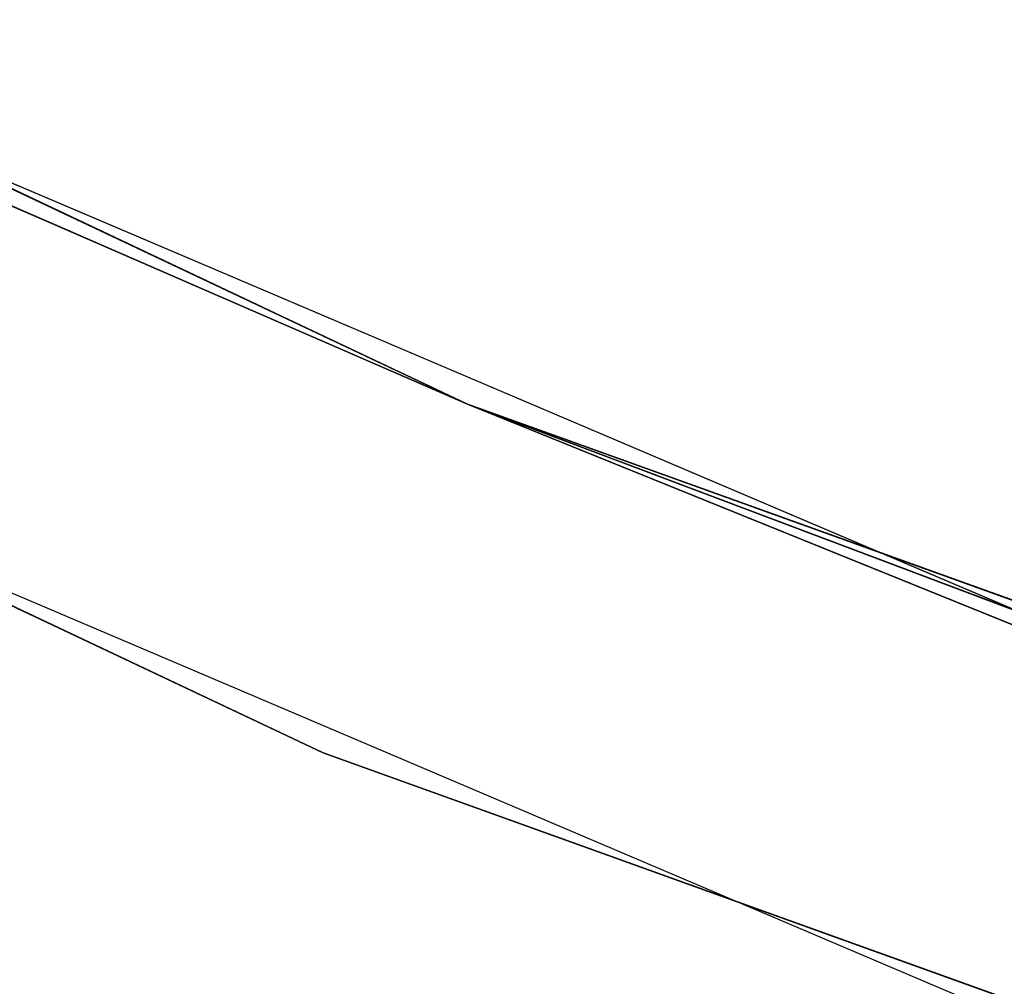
# Model space of a CAD drawing. Extents: x -775 to 775, y -775 to 775.
# Tile 105 of 256: x -287.78 to -279.96, y -691.12 to -683.43. Entities that reach past the tile are written whole.
import ezdxf

# ---------------------------------------------------------------- set-up
doc = ezdxf.new("R2010")
doc.units = 0
doc.layers.get('0').update_dxf_attribs({"color": 13, "linetype": 'CONTINUOUS'})

# ---------------------------------------------------------------- blocks, each defined once
blk = doc.blocks.new('OBJ_000001')
for p, q in [((-349.7893323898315, -655.5165287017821), (-284.2212657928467, -686.4879425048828)), ((-284.2212657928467, -686.4879425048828, 2.999988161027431), (-349.7893323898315, -655.5165287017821, 2.999988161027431)), ((-284.2212657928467, -686.4879425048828, 18.22198307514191), (-349.7893323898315, -655.5165287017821, 18.22198307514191)), ((-284.2212657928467, -686.4879425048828, 38.99984211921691), (-349.7893323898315, -655.5165287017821, 38.99984211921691)), ((-351.2016735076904, -658.1632179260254), (-285.3688701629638, -689.2597209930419)), ((-351.2016735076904, -658.1632179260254, 38.99984211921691), (-285.3688701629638, -689.2597209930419, 38.99984211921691)), ((-285.3688701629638, -689.2597209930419, 2.999988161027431), (-351.2016735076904, -658.1632179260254, 2.999988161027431)), ((-308.3712936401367, -675.9880989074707), (-284.2212657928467, -686.4879425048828, 18.22198307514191)), ((-308.3712936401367, -675.9880989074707), (-273.8606578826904, -690.68385887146)), ((-284.2212657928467, -686.4879425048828), (-218.7701736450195, -710.0456615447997)), ((-284.2212657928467, -686.4879425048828, 2.999988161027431), (-284.2212657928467, -686.4879425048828)), ((-218.7701736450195, -710.0456615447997, 2.999988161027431), (-284.2212657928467, -686.4879425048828, 2.999988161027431)), ((-273.8606578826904, -690.68385887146), (-284.2212657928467, -686.4879425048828, 18.22198307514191)), ((-240.031424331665, -703.1467124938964), (-284.2212657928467, -686.4879425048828, 18.22198307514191)), ((-218.7701736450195, -710.0456615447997, 18.22198307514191), (-284.2212657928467, -686.4879425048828, 18.22198307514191)), ((-284.2212657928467, -686.4879425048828, 18.22198307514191), (-284.2212657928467, -686.4879425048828, 38.99984211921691)), ((-218.7701736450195, -710.0456615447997, 38.99984211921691), (-284.2212657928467, -686.4879425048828, 38.99984211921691)), ((-285.3688701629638, -689.2597209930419), (-219.6535015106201, -712.912589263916)), ((-285.3688701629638, -689.2597209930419, 38.99984211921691), (-219.6535015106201, -712.912589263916, 38.99984211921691)), ((-285.3688701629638, -689.2597209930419, 38.99984211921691), (-285.3688701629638, -689.2597209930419, 2.999988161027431)), ((-219.6535015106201, -712.912589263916, 2.999988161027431), (-285.3688701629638, -689.2597209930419, 2.999988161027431))]:
    blk.add_line(p, q)
at = {"color": 7}
mesh = blk.add_polyface(dxfattribs=at)
corners = [(-284.2212657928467, -686.4879425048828, 2.999988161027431), (-349.7893323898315, -655.5165287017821), (-284.2212657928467, -686.4879425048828), (-349.7893323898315, -655.5165287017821, 2.999988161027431)]
mesh.append_faces([[corners[k] for k in face] for face in [(0, 1, 2), (1, 0, 3)]], dxfattribs={"vtx0": -1, "color": 7})
mesh = blk.add_polyface(dxfattribs=at)
corners = [(-349.7893323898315, -655.5165287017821, 18.22198307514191), (-308.3712936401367, -675.9880989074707), (-284.2212657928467, -686.4879425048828, 18.22198307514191)]
mesh.append_faces([[corners[k] for k in face] for face in [(0, 1, 2)]], dxfattribs={"color": 7})
mesh = blk.add_polyface(dxfattribs=at)
corners = [(-284.2212657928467, -686.4879425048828, 38.99984211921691), (-349.7893323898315, -655.5165287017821, 18.22198307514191), (-284.2212657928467, -686.4879425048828, 18.22198307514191), (-349.7893323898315, -655.5165287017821, 38.99984211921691)]
mesh.append_faces([[corners[k] for k in face] for face in [(0, 1, 2), (1, 0, 3)]], dxfattribs={"vtx0": -1, "color": 7})
mesh = blk.add_polyface(dxfattribs=at)
corners = [(-351.2016735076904, -658.1632179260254, 38.99984211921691), (-285.3688701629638, -689.2597209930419, 2.999988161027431), (-351.2016735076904, -658.1632179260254, 2.999988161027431), (-285.3688701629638, -689.2597209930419, 38.99984211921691)]
mesh.append_faces([[corners[k] for k in face] for face in [(0, 1, 2), (1, 0, 3)]], dxfattribs={"vtx0": -1, "color": 7})
mesh = blk.add_polyface(dxfattribs=at)
corners = [(-284.2212657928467, -686.4879425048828, 18.22198307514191), (-308.3712936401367, -675.9880989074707), (-273.8606578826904, -690.68385887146)]
mesh.append_faces([[corners[k] for k in face] for face in [(0, 1, 2)]], dxfattribs={"color": 7})
mesh = blk.add_polyface(dxfattribs=at)
corners = [(-218.7701736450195, -710.0456615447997, 2.999988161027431), (-284.2212657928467, -686.4879425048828), (-218.7701736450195, -710.0456615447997), (-284.2212657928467, -686.4879425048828, 2.999988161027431)]
mesh.append_faces([[corners[k] for k in face] for face in [(0, 1, 2), (1, 0, 3)]], dxfattribs={"vtx0": -1, "color": 7})
mesh = blk.add_polyface(dxfattribs=at)
corners = [(-284.2212657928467, -686.4879425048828, 18.22198307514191), (-273.8606578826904, -690.68385887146), (-240.031424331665, -703.1467124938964)]
mesh.append_faces([[corners[k] for k in face] for face in [(0, 1, 2)]], dxfattribs={"color": 7})
mesh = blk.add_polyface(dxfattribs=at)
corners = [(-284.2212657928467, -686.4879425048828, 18.22198307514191), (-240.031424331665, -703.1467124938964), (-218.7701736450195, -710.0456615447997, 18.22198307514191)]
mesh.append_faces([[corners[k] for k in face] for face in [(0, 1, 2)]], dxfattribs={"color": 7})
mesh = blk.add_polyface(dxfattribs=at)
corners = [(-218.7701736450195, -710.0456615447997, 38.99984211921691), (-284.2212657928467, -686.4879425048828, 18.22198307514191), (-218.7701736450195, -710.0456615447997, 18.22198307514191), (-284.2212657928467, -686.4879425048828, 38.99984211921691)]
mesh.append_faces([[corners[k] for k in face] for face in [(0, 1, 2), (1, 0, 3)]], dxfattribs={"vtx0": -1, "color": 7})
mesh = blk.add_polyface(dxfattribs=at)
corners = [(-285.3688701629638, -689.2597209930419, 38.99984211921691), (-219.6535015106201, -712.912589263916, 2.999988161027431), (-285.3688701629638, -689.2597209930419, 2.999988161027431), (-219.6535015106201, -712.912589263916, 38.99984211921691)]
mesh.append_faces([[corners[k] for k in face] for face in [(0, 1, 2), (1, 0, 3)]], dxfattribs={"vtx0": -1, "color": 7})
blk = doc.blocks.new('OBJ_000002')
for p, q in [((-309.6164211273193, -678.7175350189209, 6.999972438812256), (-274.966428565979, -693.47264213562, 6.999972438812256)), ((-309.6164211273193, -678.7175350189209, 30.16272406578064), (-274.966428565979, -693.47264213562, 30.16272406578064))]:
    blk.add_line(p, q)
blk = doc.blocks.new('SKPE74C')
for name in ['OBJ_000002', 'OBJ_000001']:
    blk.add_blockref(name, (0, 0))

msp = doc.modelspace()

# ---------------------------------------------------------------- block references
msp.add_blockref('SKPE74C', (0, 0))

doc.saveas('drawing.dxf')
